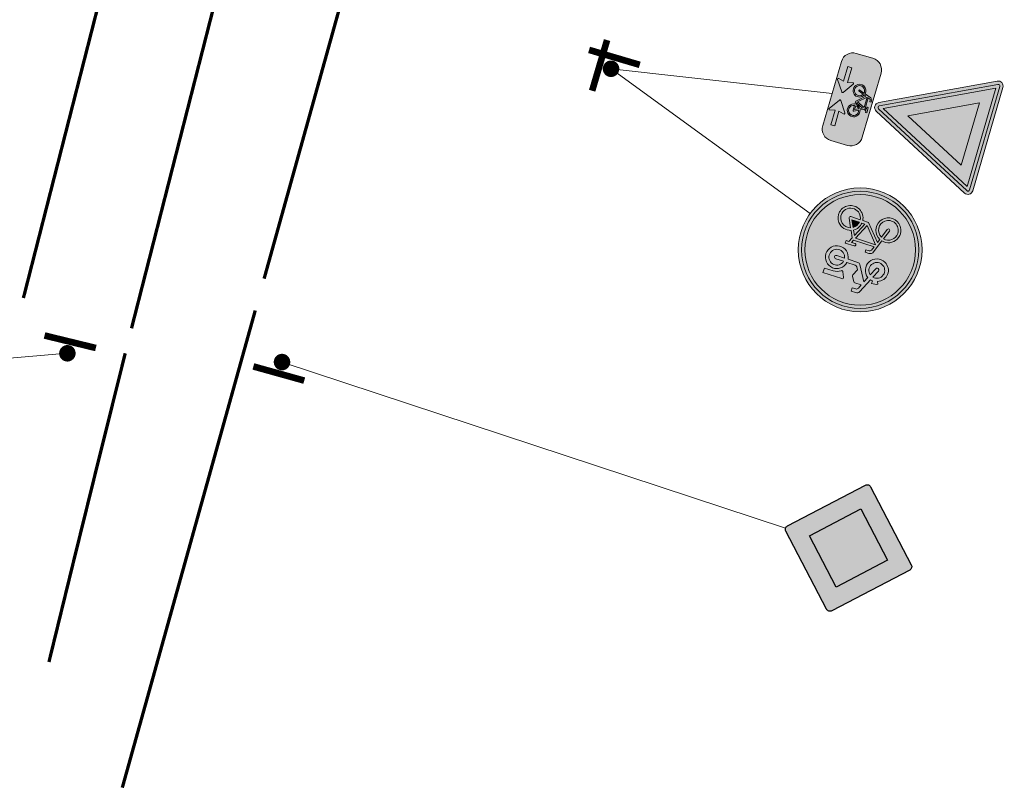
# Model space of a CAD drawing. Header units: metres. Extents: x 232695 to 233536, y 552964 to 554401.
# Tile 1 of 23: x 233099 to 233129, y 553252 to 553275. Entities that reach past the tile are written whole.
import ezdxf

# ---------------------------------------------------------------- set-up
doc = ezdxf.new("R2010")
doc.units = ezdxf.units.M
doc.linetypes.add('VW-1-1_STREEP', pattern=[2, 1, -1])
doc.linetypes.add('VW-3-3_STREEP', pattern=[6, 3, -3])
doc.layers.add('N-WE-VW-MARKERING_LANGS_STREEP_010-G', color=7, linetype='Continuous', true_color=0xffffff)
doc.layers.add('N-WE-VW-MARKERING_LANGS_STREEP_11_010-G', color=7, linetype='VW-1-1_STREEP', true_color=0xffffff)
doc.layers.add('N-WE-VW-MARKERING_LANGS_STREEP_33-G', color=7, linetype='VW-3-3_STREEP', lineweight=13, true_color=0xffffff)
for name, color, linetype, lineweight in [('N-WE-VW-VERKEERSTEKEN_BORD-AANPIJLING-T18', 7, 'Continuous', 13), ('N-WE-VW-VERKEERSTEKEN_BORD-S', 7, 'Continuous', 25), ('N-WE-VW-VERKEERSTEKEN_BORD_ONDERBORD-S', 7, 'Continuous', 25), ('N-WE-VW-VERKEERSTEKEN_PAAL-S', 7, 'Continuous', 25), ('N-WE-VW-VERKEERSTEKEN_PAAL_DUBBEL-S', 7, 'Continuous', 25)]:
    doc.layers.add(name, color=color, linetype=linetype, lineweight=lineweight)

# ---------------------------------------------------------------- blocks, each defined once
blk = doc.blocks.new('*U10')
at = {"const_width": 0.25, "flags": 128}
blk.add_lwpolyline([(0.1276787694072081, -0.01190561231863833, 1), (-0.1207321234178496, 0.01623738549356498, 1)], format="xyb", close=True, dxfattribs=at)
at = {"const_width": 0.2, "flags": 128}
blk.add_lwpolyline([(0.7578622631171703, -0.445603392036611), (-0.8319674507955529, -0.2654882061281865)], dxfattribs=at)
blk = doc.blocks.new('B01')
h = blk.add_hatch(color=255)
edge = h.paths.add_edge_path()
edge.add_line((0.520692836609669, 0.4914287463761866), (0.9914287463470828, 0.02069283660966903))
edge.add_arc((0.9707359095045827, -2.328306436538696e-10), 0.02926409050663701, -44.999999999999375, 44.999999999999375, ccw=False)
edge.add_line((0.9914287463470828, -0.02069283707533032), (0.5206928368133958, -0.4914287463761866))
edge.add_arc((0.5, -0.4707359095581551), 0.02926409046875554, 225.0000000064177, 314.99999999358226, ccw=False)
edge.add_line((0.4793071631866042, -0.4914287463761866), (0.008571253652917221, -0.02069283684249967))
edge.add_arc((0.02926409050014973, 0), 0.02926409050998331, 135.0000000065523, 224.9999999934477, ccw=False)
edge.add_line((0.008571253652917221, 0.02069283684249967), (0.4793071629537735, 0.4914287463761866))
edge.add_arc((0.4999999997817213, 0.4707359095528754), 0.02926409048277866, 44.999999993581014, 135.0000000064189, ccw=False)
h.paths.add_polyline_path([(0.4999999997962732, 0.3100910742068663), (0.8100910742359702, -2.328306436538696e-10), (0.5000000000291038, -0.3100910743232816), (0.189908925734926, 0)], flags=16)
at = {"true_color": 0xfad505}
blk.add_hatch(color=40, dxfattribs=at).paths.add_polyline_path([(0.4999999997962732, 0.3100910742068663), (0.8100910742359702, -2.328306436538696e-10), (0.5000000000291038, -0.3100910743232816), (0.189908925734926, 0)])
at = {"color": 250}
blk.add_lwpolyline([(0.520692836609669, 0.4914287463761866), (0.9914287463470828, 0.02069283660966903, -0.414213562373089), (0.9914287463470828, -0.02069283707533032), (0.5206928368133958, -0.4914287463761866, -0.4142135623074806), (0.4793071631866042, -0.4914287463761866), (0.008571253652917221, -0.02069283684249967, -0.414213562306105), (0.008571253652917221, 0.02069283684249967), (0.4793071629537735, 0.4914287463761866, -0.4142135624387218)], format="xyb", close=True, dxfattribs=at)
at = {"color": 40, "true_color": 0xfad505}
blk.add_lwpolyline([(0.4999999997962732, 0.3100910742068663), (0.8100910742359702, -2.328306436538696e-10), (0.5000000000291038, -0.3100910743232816), (0.189908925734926, 0)], close=True, dxfattribs=at)
blk = doc.blocks.new('N-SVW-VERKEERSTEKEN_BORD_G12A-SO')
at = {"true_color": 0x007dc8}
h = blk.add_hatch(color=152, dxfattribs=at)
h.dxf.hatch_style = 1
h.paths.add_polyline_path([(3.356918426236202, 1.154815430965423), (3.546040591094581, 1.219875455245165, 0.5778775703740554), (-2.833352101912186, 2.456545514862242), (-2.682239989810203, 2.325529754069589, -0.5778775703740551)])
h = blk.add_hatch(color=152, dxfattribs=at)
h.dxf.hatch_style = 1
h.paths.add_polyline_path([(-3.35, 0, 1), (3.35, 0, 1)])
h.paths.add_polyline_path([(-0.05489022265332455, 1.663209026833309), (-0.2368011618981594, 1.958814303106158, 0.2553060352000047), (-0.3137206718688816, 2.000828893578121), (-0.7132546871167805, 2.000828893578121), (-0.6119572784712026, 2.237174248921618, -0.3183027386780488), (-0.4769093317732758, 2.332838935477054), (-0.2574392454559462, 2.332838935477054), (-0.2574392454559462, 2.546676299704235), (-0.5331907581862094, 2.546676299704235, 0.3213273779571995), (-0.7639033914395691, 2.411628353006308), (-1.157804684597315, 1.528161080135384), (-1.287219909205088, 1.550646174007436), (-1.287219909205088, 1.719490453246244, 0.1068023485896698), (-1.664245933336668, 1.651943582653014), (-1.591112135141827, 1.494364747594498, 0.6710616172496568), (-1.655304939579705, 0.2490095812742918, 0.9483494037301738), (-0.9608425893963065, 1.449348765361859), (-0.8201619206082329, 1.775726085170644), (-0.2524832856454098, 0.8483395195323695, 0.2610761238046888), (-0.09990620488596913, 0.7628435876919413), (0.5247306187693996, 0.7628435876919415, 0.9315490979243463), (1.903419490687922, 0.8585082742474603, 0.9228273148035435), (0.5303633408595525, 0.9710711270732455), (0.00124606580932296, 0.9710710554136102, -0.2552017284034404), (-0.12239129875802, 1.038572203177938), (-0.2236887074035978, 1.196151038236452), (-0.04952293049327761, 1.572598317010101, 0.2513456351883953)], flags=16)
h.paths.add_polyline_path([(-1.234402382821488, 1.333895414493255), (-1.443895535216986, 0.8789584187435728, 1), (-1.254757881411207, 0.7918627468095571), (-1.045264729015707, 1.246799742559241, -0.8633696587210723), (-1.520287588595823, 0.4252713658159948, -0.929508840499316)], flags=0)
h.paths.add_polyline_path([(0.5190978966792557, 2.000828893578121), (1.717722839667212, 2.000828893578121), (1.717722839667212, 1.719490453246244), (1.16621981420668, 1.719490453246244, 0.1366086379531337), (0.7054305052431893, 1.559138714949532, -0.4856487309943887), (0.5866447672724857, 1.584396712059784), (0.4433471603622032, 1.890461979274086, -0.5265277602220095)], flags=16)
h.paths.add_polyline_path([(-0.5556418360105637, 0.04230770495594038), (-0.3305959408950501, 0.04254207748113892), (-0.3305959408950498, -0.1149909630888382), (-0.5275580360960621, -0.1149909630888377, 0.3458606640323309), (-0.6513101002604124, -0.1901433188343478), (-0.7413954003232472, -0.4301486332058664), (0.564113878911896, -0.4301486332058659), (0.6372934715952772, -0.2725697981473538), (0.4122135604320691, -0.2725697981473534, -1), (0.4122135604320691, -0.1149909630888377), (0.9917886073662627, -0.1149909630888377), (0.9917886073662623, -0.2725697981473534), (0.8060919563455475, -0.2725697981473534), (0.6823094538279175, -0.5482984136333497), (0.8904911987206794, -0.9534422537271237, -0.3180092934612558), (1.737378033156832, -1.177270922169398, -0.4761740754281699), (1.514794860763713, -2.321085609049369, -0.5293484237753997), (0.4009481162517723, -1.735657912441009), (0.04077446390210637, -1.735657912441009), (-0.8539353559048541, -0.7452605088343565), (-0.9327247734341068, -0.975973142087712, -0.427470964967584), (-0.5950982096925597, -2.017348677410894, -0.4733002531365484), (-1.738981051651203, -2.240034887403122, -0.7942654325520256), (-1.079015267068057, -0.9196917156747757), (-0.8089193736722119, -0.148787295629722, -0.3343475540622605)], flags=16)
h.paths.add_polyline_path([(1.689078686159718, 0.8832194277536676, -0.929508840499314), (0.7441778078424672, 0.7628435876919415), (1.245032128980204, 0.7628435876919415, 1), (1.245032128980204, 0.9710711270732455), (0.7441778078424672, 0.9710711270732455, -0.8633696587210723)], flags=0)
h.paths.add_polyline_path([(-0.7864113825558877, -0.5820489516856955), (0.4909800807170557, -0.5820489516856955), (0.06330535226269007, -1.527430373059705)], flags=0)
h.paths.add_polyline_path([(-1.135296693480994, -1.07727055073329), (-1.332258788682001, -1.634360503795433, 1.053204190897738), (-1.180312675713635, -1.679376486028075), (-0.988983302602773, -1.12791925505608, -0.5422541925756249), (-0.8795759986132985, -2.11751120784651, -0.6326380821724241), (-1.855575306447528, -1.6568455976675, -0.4799026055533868)], flags=0)
h.paths.add_polyline_path([(0.5979102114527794, -0.7283623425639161), (0.7498105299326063, -1.020989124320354, 0.2341669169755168), (0.4009481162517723, -1.578079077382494), (0.2096187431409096, -1.578079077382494)], flags=0)
h.paths.add_polyline_path([(0.8229901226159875, -1.167302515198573), (1.036804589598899, -1.578079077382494), (0.564113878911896, -1.578079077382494, -0.2160576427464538)], flags=0)
h.paths.add_polyline_path([(0.9636707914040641, -1.094122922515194, -0.5642606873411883), (1.744430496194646, -1.74783627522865, -0.3964878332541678), (1.099204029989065, -2.250804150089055, -0.3501344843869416), (0.564113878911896, -1.735657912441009), (1.166219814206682, -1.735657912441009, 0.5661508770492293), (1.233766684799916, -1.623095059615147)], flags=0)
at = {"true_color": 0xffffff}
h = blk.add_hatch(color=7, dxfattribs=at)
h.dxf.hatch_style = 1
h.paths.add_polyline_path([(-2.682239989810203, 2.325529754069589), (-2.531127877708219, 2.194513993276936, -0.5778775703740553), (3.167796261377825, 1.089755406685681), (3.356918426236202, 1.154815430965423, 0.5778775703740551)])
at = {"true_color": 0x007dc8}
h = blk.add_hatch(color=152, dxfattribs=at)
h.dxf.hatch_style = 1
h.paths.add_polyline_path([(-2.682239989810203, 2.325529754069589), (-2.833352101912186, 2.456545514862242, 0.1804943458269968), (-3.75, 0, 0.4142135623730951), (0, -3.75), (0, -3.55, -0.4142135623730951), (-3.55, 0, -0.1804943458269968)])
at = {"true_color": 0xffffff}
h = blk.add_hatch(color=7, dxfattribs=at)
h.dxf.hatch_style = 1
h.paths.add_polyline_path([(-0.05489022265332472, 1.663209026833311), (-0.2368011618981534, 1.958814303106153, 0.2553060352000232), (-0.3137206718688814, 2.000828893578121), (-0.713254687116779, 2.00082889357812), (-0.6119572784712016, 2.237174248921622, -0.3183027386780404), (-0.4769093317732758, 2.332838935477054), (-0.257439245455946, 2.332838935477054), (-0.257439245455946, 2.546676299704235), (-0.5331907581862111, 2.546676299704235, 0.3213273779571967), (-0.7639033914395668, 2.411628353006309), (-1.157804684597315, 1.528161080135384), (-1.287219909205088, 1.550646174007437), (-1.287219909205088, 1.719490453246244, 0.1068023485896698), (-1.664245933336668, 1.651943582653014), (-1.591112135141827, 1.494364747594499, 0.671061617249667), (-1.65530493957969, 0.2490095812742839, 0.9483494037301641), (-0.9608425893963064, 1.449348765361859), (-0.8201619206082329, 1.775726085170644), (-0.2518065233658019, 0.8472428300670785, 0.2591533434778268), (-0.09990620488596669, 0.7628435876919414), (0.5247306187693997, 0.7628435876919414, 0.9315490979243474), (1.903419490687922, 0.8585082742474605, 0.9228273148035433), (0.5303633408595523, 0.9710711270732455), (0.001391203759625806, 0.9710711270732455, -0.2554646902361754), (-0.1223912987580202, 1.038572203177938), (-0.2236887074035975, 1.196151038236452), (-0.04925750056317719, 1.573177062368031, 0.2495832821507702)])
h.paths.add_polyline_path([(-1.520287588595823, 0.425271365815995, -0.9295088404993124), (-1.234402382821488, 1.333895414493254), (-1.443895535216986, 0.8789584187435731, 1), (-1.254757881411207, 0.7918627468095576), (-1.045264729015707, 1.246799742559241, -0.8633696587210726)], flags=16)
h.paths.add_polyline_path([(1.689078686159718, 0.8832194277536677, -0.9295088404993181), (0.744177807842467, 0.7628435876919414), (1.245032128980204, 0.7628435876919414, 1), (1.245032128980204, 0.9710711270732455), (0.744177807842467, 0.9710711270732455, -0.8633696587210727)], flags=16)
h = blk.add_hatch(color=7, dxfattribs=at)
h.dxf.hatch_style = 1
h.paths.add_polyline_path([(-3.35, 0, -0.1804943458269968), (-2.531127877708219, 2.194513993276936), (-2.682239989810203, 2.325529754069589, 0.1804943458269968), (-3.55, 0, 0.4142135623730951), (0, -3.55), (0, -3.35, -0.4142135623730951)])
h = blk.add_hatch(color=7, dxfattribs=at)
h.dxf.hatch_style = 1
h.paths.add_polyline_path([(1.166219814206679, 1.719490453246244), (1.717722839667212, 1.719490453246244), (1.717722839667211, 2.000828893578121), (0.5190978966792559, 2.000828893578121, 0.5721557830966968), (0.4481691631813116, 1.880162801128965), (0.5866447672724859, 1.584396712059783, 0.4363209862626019), (0.6951614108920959, 1.551910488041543, -0.1401265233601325)])
at = {"true_color": 0x007dc8}
h = blk.add_hatch(color=152, dxfattribs=at)
h.dxf.hatch_style = 1
h.paths.add_polyline_path([(-1.045264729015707, 1.246799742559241), (-1.254757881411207, 0.7918627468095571, -1), (-1.443895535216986, 0.8789584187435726), (-1.234402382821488, 1.333895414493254, 0.9295088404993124), (-1.520287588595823, 0.425271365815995, 0.8633696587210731)])
h = blk.add_hatch(color=152, dxfattribs=at)
h.dxf.hatch_style = 1
h.paths.add_polyline_path([(3.75, 0, 0.08302223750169), (3.546040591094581, 1.219875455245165), (3.356918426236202, 1.154815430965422, -0.08302223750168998), (3.55, 0, -0.4142135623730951), (0, -3.55), (0, -3.75, 0.4142135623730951)])
h = blk.add_hatch(color=152, dxfattribs=at)
h.dxf.hatch_style = 1
h.paths.add_polyline_path([(0.744177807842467, 0.9710711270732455), (1.245032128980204, 0.9710711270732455, -1), (1.245032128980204, 0.7628435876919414), (0.744177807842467, 0.7628435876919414, 0.9295088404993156), (1.689078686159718, 0.8832194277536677, 0.8633696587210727)])
at = {"true_color": 0xffffff}
h = blk.add_hatch(color=7, dxfattribs=at)
h.dxf.hatch_style = 1
h.paths.add_polyline_path([(3.356918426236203, 1.154815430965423), (3.167796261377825, 1.08975540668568, -0.08302223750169), (3.35, 0, -0.4142135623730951), (0, -3.35), (0, -3.55, 0.4142135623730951), (3.55, 0, 0.08302223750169)])
h = blk.add_hatch(color=7, dxfattribs=at)
h.dxf.hatch_style = 1
h.paths.add_polyline_path([(0.6823094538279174, -0.5482984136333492), (0.8060919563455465, -0.2725697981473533), (0.9917886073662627, -0.2725697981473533), (0.9917886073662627, -0.1149909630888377), (0.412213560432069, -0.1149909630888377, 1), (0.412213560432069, -0.2725697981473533), (0.6372934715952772, -0.2725697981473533), (0.5641138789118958, -0.4301486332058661), (-0.7413954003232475, -0.4301486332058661), (-0.6513101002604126, -0.190143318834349, -0.3458606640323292), (-0.5275580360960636, -0.1149909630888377), (-0.3305959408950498, -0.1149909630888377), (-0.3305959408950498, 0.04254207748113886), (-0.5556418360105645, 0.04230770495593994, 0.3343475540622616), (-0.8089193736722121, -0.1487872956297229), (-1.079015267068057, -0.9196917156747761, 0.7942654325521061), (-1.738981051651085, -2.240034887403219, 0.4733002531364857), (-0.5950982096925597, -2.017348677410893, 0.427470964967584), (-0.932724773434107, -0.9759731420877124), (-0.853935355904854, -0.7452605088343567), (0.04077446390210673, -1.735657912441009), (0.4009481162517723, -1.735657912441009, 0.5293484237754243), (1.514794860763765, -2.321085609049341, 0.4761740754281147), (1.73737803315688, -1.177270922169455, 0.3180092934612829), (0.8904911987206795, -0.9534422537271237)])
h.paths.add_polyline_path([(-0.7864113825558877, -0.5820489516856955), (0.4909800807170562, -0.5820489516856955), (0.06330535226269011, -1.527430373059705)], flags=16)
h.paths.add_polyline_path([(-0.9889833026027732, -1.127919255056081, -0.5422541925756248), (-0.8795759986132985, -2.117511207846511, -0.6326380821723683), (-1.855575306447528, -1.656845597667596, -0.479902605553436), (-1.135296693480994, -1.07727055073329), (-1.332258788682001, -1.634360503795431, 1.053204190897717), (-1.180312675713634, -1.679376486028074)], flags=16)
h.paths.add_polyline_path([(0.5979102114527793, -0.7283623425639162), (0.7498105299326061, -1.020989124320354, 0.2341669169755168), (0.4009481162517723, -1.578079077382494), (0.2096187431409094, -1.578079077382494)], flags=16)
h.paths.add_polyline_path([(0.822990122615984, -1.167302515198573), (1.036804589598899, -1.578079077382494), (0.5641138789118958, -1.578079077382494, -0.2160576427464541)], flags=16)
h.paths.add_polyline_path([(0.5641138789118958, -1.735657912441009), (1.166219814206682, -1.735657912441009, 0.566150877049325), (1.233766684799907, -1.623095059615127), (0.9636707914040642, -1.094122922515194, -0.5642606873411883), (1.744430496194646, -1.74783627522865, -0.3964878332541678), (1.099204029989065, -2.250804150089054, -0.3501344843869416)], flags=16)
at = {"true_color": 0x007dc8}
h = blk.add_hatch(color=152, dxfattribs=at)
h.dxf.hatch_style = 1
h.paths.add_polyline_path([(0.4909800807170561, -0.5820489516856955), (-0.7864113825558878, -0.5820489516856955), (0.06330535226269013, -1.527430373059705)])
h = blk.add_hatch(color=152, dxfattribs=at)
h.dxf.hatch_style = 1
h.paths.add_polyline_path([(-1.180312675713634, -1.679376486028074, -1.05320419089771), (-1.332258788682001, -1.634360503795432), (-1.135296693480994, -1.07727055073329, 0.479902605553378), (-1.855575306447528, -1.656845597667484, 0.6326380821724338), (-0.8795759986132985, -2.117511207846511, 0.5422541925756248), (-0.9889833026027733, -1.12791925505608)])
h = blk.add_hatch(color=152, dxfattribs=at)
h.dxf.hatch_style = 1
h.paths.add_polyline_path([(0.2096187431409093, -1.578079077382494), (0.4009481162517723, -1.578079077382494, -0.2341669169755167), (0.7498105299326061, -1.020989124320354), (0.5979102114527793, -0.7283623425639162)])
h = blk.add_hatch(color=152, dxfattribs=at)
h.dxf.hatch_style = 1
h.paths.add_polyline_path([(0.5641138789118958, -1.735657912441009, 0.3501344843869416), (1.099204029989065, -2.250804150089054, 0.3964878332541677), (1.744430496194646, -1.74783627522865, 0.5642606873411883), (0.9636707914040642, -1.094122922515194), (1.291241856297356, -1.735657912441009)])
h = blk.add_hatch(color=152, dxfattribs=at)
h.dxf.hatch_style = 1
h.paths.add_polyline_path([(1.036804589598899, -1.578079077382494), (0.8229901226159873, -1.167302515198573, 0.2160576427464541), (0.5641138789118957, -1.578079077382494)])
at = {"color": 7, "lineweight": 0, "true_color": 0xffffff}
for points in [[(0.5303633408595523, 0.9710711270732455, -0.9228273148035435), (1.903419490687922, 0.8585082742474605, -0.931549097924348), (0.5247306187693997, 0.7628435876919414), (-0.09990620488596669, 0.7628435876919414, -0.2591533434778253), (-0.2518065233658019, 0.8472428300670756), (-0.8201619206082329, 1.775726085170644), (-0.9608425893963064, 1.449348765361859, -0.9483494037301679), (-1.655304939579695, 0.2490095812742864, -0.6710616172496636), (-1.591112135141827, 1.494364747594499), (-1.664245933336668, 1.651943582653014, -0.1068023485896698), (-1.287219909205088, 1.719490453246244), (-1.287219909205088, 1.550646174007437), (-1.157804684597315, 1.528161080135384), (-0.7639033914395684, 2.411628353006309, -0.3213273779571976), (-0.5331907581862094, 2.546676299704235), (-0.257439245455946, 2.546676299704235), (-0.257439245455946, 2.332838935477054), (-0.4769093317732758, 2.332838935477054, 0.3183027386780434), (-0.6119572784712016, 2.237174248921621), (-0.7132546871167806, 2.000828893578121), (-0.3137206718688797, 2.000828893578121, -0.2655979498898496), (-0.2349541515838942, 1.955812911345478), (-0.05489022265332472, 1.663209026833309, -0.2495832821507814), (-0.04925750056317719, 1.573177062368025), (-0.2236887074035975, 1.196151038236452), (-0.1223912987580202, 1.038572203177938, 0.2554646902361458), (0.001391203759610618, 0.9710711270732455)], [(1.717722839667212, 2.000828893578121), (0.5190978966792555, 2.000828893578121, 0.5265277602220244), (0.4433471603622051, 1.890461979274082), (0.5866447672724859, 1.584396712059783, 0.4856487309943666), (0.7054305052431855, 1.559138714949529, -0.1366086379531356), (1.166219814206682, 1.719490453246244), (1.717722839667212, 1.719490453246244)], [(-1.045264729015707, 1.246799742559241, -0.8633696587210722), (-1.520287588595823, 0.425271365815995, -0.9295088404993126), (-1.234402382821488, 1.333895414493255), (-1.443895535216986, 0.8789584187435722, 0.9999999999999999), (-1.254757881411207, 0.7918627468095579)], [(0.744177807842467, 0.9710711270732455, -0.8633696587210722), (1.689078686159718, 0.8832194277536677, -0.9295088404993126), (0.744177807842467, 0.7628435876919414), (1.245032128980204, 0.7628435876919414, 0.9999999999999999), (1.245032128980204, 0.9710711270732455)], [(0.6823094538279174, -0.5482984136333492), (0.8060919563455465, -0.2725697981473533), (0.9917886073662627, -0.2725697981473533), (0.9917886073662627, -0.1149909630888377), (0.412213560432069, -0.1149909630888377, 0.9999999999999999), (0.412213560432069, -0.2725697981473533), (0.6372934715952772, -0.2725697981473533), (0.5641138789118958, -0.4301486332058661), (-0.7413954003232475, -0.4301486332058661), (-0.6513101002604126, -0.1901433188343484, -0.3458606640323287), (-0.5275580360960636, -0.1149909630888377), (-0.3305959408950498, -0.1149909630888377), (-0.3305959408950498, 0.04254207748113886), (-0.5556418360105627, 0.04230770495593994, 0.3343475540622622), (-0.8089193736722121, -0.1487872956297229), (-1.079015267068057, -0.9196917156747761, 0.7942654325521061), (-1.738981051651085, -2.240034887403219, 0.4733002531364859), (-0.5950982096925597, -2.017348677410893, 0.4274709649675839), (-0.932724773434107, -0.9759731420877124), (-0.853935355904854, -0.7452605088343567), (0.04077446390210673, -1.735657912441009), (0.4009481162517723, -1.735657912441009, 0.5293484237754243), (1.514794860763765, -2.321085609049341, 0.4761740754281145), (1.73737803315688, -1.177270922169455, 0.3180092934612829), (0.8904911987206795, -0.9534422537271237)], [(-0.9889833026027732, -1.12791925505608, -0.5422541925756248), (-0.8795759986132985, -2.117511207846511, -0.6326380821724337), (-1.855575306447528, -1.656845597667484, -0.479902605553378), (-1.135296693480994, -1.07727055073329), (-1.332258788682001, -1.634360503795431, 1.053204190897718), (-1.180312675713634, -1.679376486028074)], [(0.5979102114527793, -0.7283623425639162), (0.2096187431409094, -1.578079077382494), (0.4009481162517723, -1.578079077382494, -0.2341669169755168), (0.7498105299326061, -1.020989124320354)], [(0.9636707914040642, -1.094122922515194, -0.5642606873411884), (1.744430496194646, -1.74783627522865, -0.3964878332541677), (1.099204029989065, -2.250804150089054, -0.3501344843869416), (0.5641138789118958, -1.735657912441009), (1.166219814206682, -1.735657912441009, 0.5661508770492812), (1.233766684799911, -1.623095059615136)], [(1.036804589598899, -1.578079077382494), (0.8229901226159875, -1.167302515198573, 0.2160576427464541), (0.5641138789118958, -1.578079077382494)]]:
    blk.add_lwpolyline(points, format="xyb", close=True, dxfattribs=at)
blk.add_lwpolyline([(0.4909800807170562, -0.5820489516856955), (-0.7864113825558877, -0.5820489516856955), (0.06330535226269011, -1.527430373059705)], close=True, dxfattribs=at)
at = {"color": 152, "lineweight": 0, "true_color": 0x007dc8}
blk.add_circle((0, 0), 3.75, dxfattribs=at)
at = {"color": 7, "lineweight": 0, "true_color": 0xffffff}
for radius in [3.55, 3.35]:
    blk.add_circle((0, 0), radius, dxfattribs=at)
blk = doc.blocks.new('*U12')
at = {"const_width": 0.1999999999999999, "flags": 128}
blk.add_lwpolyline([(-0.4442959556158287, -0.7522230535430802), (-0.2641807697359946, 0.8376066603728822)], dxfattribs=at)
at = {"const_width": 0.25, "flags": 128}
blk.add_lwpolyline([(-0.01059817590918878, -0.1220395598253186, 1), (0.01754482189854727, 0.1263713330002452, 1)], format="xyb", close=True, dxfattribs=at)
blk = doc.blocks.new('*U14')
at = {"const_width": 0.1999999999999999, "flags": 128}
blk.add_lwpolyline([(-0.4437291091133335, -0.7525592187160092), (-0.2648083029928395, 0.8374053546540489)], dxfattribs=at)
at = {"const_width": 0.25, "flags": 128}
blk.add_lwpolyline([(-0.01050486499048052, -0.1220500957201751, 1), (0.01745151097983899, 0.1263818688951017, 1)], format="xyb", close=True, dxfattribs=at)
blk = doc.blocks.new('N-SVW-VERKEERSTEKEN_BORD_B06-SO')
at = {"true_color": 0xff0000}
h = blk.add_hatch(color=1, dxfattribs=at)
h.dxf.hatch_style = 1
h.paths.add_polyline_path([(-3.532917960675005, 3.130425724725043), (-0.2683281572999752, -3.398753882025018, 0.2840790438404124), (-1.034694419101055e-16, -3.564589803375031), (-7.897650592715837e-17, -3.36458980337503, -0.2840790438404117), (-0.08944271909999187, -3.309311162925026), (-3.354032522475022, 3.219868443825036, -0.55753651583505), (-3.26458980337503, 3.364589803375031), (7.451103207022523e-16, 3.36458980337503), (7.140921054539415e-16, 3.56458980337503), (-3.26458980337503, 3.564589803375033, 0.5575365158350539)])
at = {"true_color": 0xffffff}
h = blk.add_hatch(color=7, dxfattribs=at)
h.dxf.hatch_style = 1
h.paths.add_polyline_path([(-0.08944271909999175, -3.309311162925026, 0.2840790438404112), (-1.89998808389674e-16, -3.36458980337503), (-3.724130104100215e-16, -3.04098300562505), (-3.10278640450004, 3.164589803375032), (3.875504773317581e-16, 3.164589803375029), (4.120434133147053e-16, 3.36458980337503), (-3.26458980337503, 3.364589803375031, 0.5575365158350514), (-3.354032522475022, 3.219868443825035)])
at = {"true_color": 0xff0000}
h = blk.add_hatch(color=1, dxfattribs=at)
h.dxf.hatch_style = 1
h.paths.add_polyline_path([(-3.93461030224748e-17, -3.040983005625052), (1.523414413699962e-16, -1.475735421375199), (-1.970162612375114, 2.46458980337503), (6.348921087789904e-16, 2.46458980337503), (7.206173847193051e-16, 3.164589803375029), (-3.102786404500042, 3.164589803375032)], flags=17)
h = blk.add_hatch(color=1, dxfattribs=at)
h.dxf.hatch_style = 1
h.paths.add_polyline_path([(7.451103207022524e-16, 3.364589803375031), (3.264589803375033, 3.36458980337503, -0.5575365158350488), (3.354032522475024, 3.219868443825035), (0.08944271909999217, -3.309311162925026, -0.2840790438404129), (-7.897650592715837e-17, -3.36458980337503), (-1.034694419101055e-16, -3.564589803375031, 0.2840790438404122), (0.2683281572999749, -3.398753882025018), (3.532917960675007, 3.130425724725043, 0.5575365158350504), (3.264589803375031, 3.56458980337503), (7.696032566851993e-16, 3.56458980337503)])
at = {"true_color": 0xffffff}
h = blk.add_hatch(color=7, dxfattribs=at)
h.dxf.hatch_style = 1
h.paths.add_polyline_path([(-1.503684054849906e-16, -3.040983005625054), (-1.89998808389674e-16, -3.36458980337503, 0.2840790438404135), (0.08944271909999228, -3.309311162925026), (3.354032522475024, 3.219868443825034, 0.5575365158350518), (3.264589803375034, 3.36458980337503), (6.340880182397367e-16, 3.364589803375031), (6.095950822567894e-16, 3.164589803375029), (3.102786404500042, 3.164589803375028)])
at = {"true_color": 0xff0000}
h = blk.add_hatch(color=1, dxfattribs=at)
h.dxf.hatch_style = 1
h.paths.add_polyline_path([(1.616504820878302e-17, -3.040983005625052), (3.102786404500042, 3.164589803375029), (7.761285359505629e-16, 3.164589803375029), (7.459144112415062e-16, 2.46458980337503), (1.970162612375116, 2.464589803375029), (1.523414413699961e-16, -1.4757354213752)], flags=17)
at = {"true_color": 0xffffff}
h = blk.add_hatch(color=7, dxfattribs=at)
h.dxf.hatch_style = 1
h.paths.add_polyline_path([(2.220446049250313e-16, -1.475735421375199), (1.970162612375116, 2.46458980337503), (-1.970162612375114, 2.464589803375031)])
at = {"color": 1, "lineweight": 0, "true_color": 0xff0000}
blk.add_lwpolyline([(-3.532917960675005, 3.130425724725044), (-0.2683281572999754, -3.398753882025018, 0.6180339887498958), (0.2683281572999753, -3.398753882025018), (3.532917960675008, 3.130425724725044, 0.5575365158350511), (3.26458980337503, 3.56458980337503), (-3.26458980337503, 3.564589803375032, 0.5575365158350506)], format="xyb", close=True, dxfattribs=at)
at = {"color": 7, "lineweight": 0, "true_color": 0xffffff}
blk.add_lwpolyline([(-3.354032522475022, 3.219868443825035), (-0.08944271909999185, -3.309311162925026, 0.6180339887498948), (0.08944271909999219, -3.309311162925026), (3.354032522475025, 3.219868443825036, 0.5575365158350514), (3.264589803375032, 3.36458980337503), (-3.26458980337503, 3.364589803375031, 0.5575365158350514)], format="xyb", close=True, dxfattribs=at)
for points in [[(-3.102786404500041, 3.164589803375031), (1.96576289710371e-16, -3.040983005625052), (3.102786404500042, 3.164589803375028)], [(-1.970162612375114, 2.46458980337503), (3.882638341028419e-16, -1.475735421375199), (1.970162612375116, 2.464589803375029)]]:
    blk.add_lwpolyline(points, close=True, dxfattribs=at)
blk = doc.blocks.new('N-SVW-VERKEERSTEKEN_BORD_ONDERBORD_OB503OB02-SO')
at = {"true_color": 0xffffff}
h = blk.add_hatch(color=7, dxfattribs=at)
h.dxf.hatch_style = 1
edge = h.paths.add_edge_path()
edge.add_line((2.749999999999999, -0.5240370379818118), (2.749999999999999, 0.5240370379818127))
edge.add_arc((2.024037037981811, 0.5240370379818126), 0.7259629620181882, 8.762305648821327e-15, 90.00000000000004)
edge.add_line((2.02403703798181, 1.250000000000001), (-2.02403703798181, 1.25))
edge.add_arc((-2.02403703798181, 0.5240370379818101), 0.7259629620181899, 90.00000000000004, 180)
edge.add_line((-2.75, 0.5240370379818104), (-2.749999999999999, -0.5240370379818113))
edge.add_arc((-2.02403703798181, -0.5240370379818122), 0.7259629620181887, 179.9999999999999, 269.9999999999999)
edge.add_line((-2.024037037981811, -1.250000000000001), (2.02403703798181, -1.25))
edge.add_arc((2.024037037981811, -0.5240370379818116), 0.7259629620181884, 269.9999999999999, 360)
at = {"true_color": 0x191919}
h = blk.add_hatch(color=250, dxfattribs=at)
h.dxf.hatch_style = 1
h.paths.add_polyline_path([(0.3650144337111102, 0.8653270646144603), (0.428808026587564, 1.007428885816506), (0.5245102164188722, 1.007428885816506), (0.5245102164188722, 1.088640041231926), (0.2258155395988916, 1.088640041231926, 1), (0.2258155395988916, 1.007428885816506), (0.34181461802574, 1.007428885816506), (0.3041001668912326, 0.9262177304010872), (-0.3687180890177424, 0.9262177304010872), (-0.3222909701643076, 1.049908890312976, -0.3458606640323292), (-0.2585130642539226, 1.088640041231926), (-0.1570050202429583, 1.088640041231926), (-0.1570050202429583, 1.169827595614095), (-0.2729865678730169, 1.169706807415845, 0.3343475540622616), (-0.4035178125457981, 1.071222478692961), (-0.5427167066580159, 0.6739226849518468, 0.7942654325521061), (-0.8828422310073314, -0.006540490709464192, 0.4733002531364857), (-0.2933211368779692, 0.1082249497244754, 0.427470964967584), (-0.4673232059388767, 0.6449170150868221), (-0.4267176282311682, 0.7638190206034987), (0.03438755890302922, 0.2533994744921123), (0.2200096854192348, 0.2533994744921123, 0.5293484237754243), (0.7940511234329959, -0.0483114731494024, 0.4761740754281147), (0.9087634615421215, 0.5411744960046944, 0.3180092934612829), (0.4723047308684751, 0.6565287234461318)])
h.paths.add_polyline_path([(-0.3919179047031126, 0.8479331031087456), (0.2664093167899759, 0.8479331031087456), (0.04599926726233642, 0.3607133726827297)], flags=16)
h.paths.add_polyline_path([(-0.4963170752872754, 0.5666087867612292, -0.5422541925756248), (-0.4399320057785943, 0.05660434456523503, -0.6326380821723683), (-0.9429312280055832, 0.2940168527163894, -0.479902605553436), (-0.5717223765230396, 0.5927115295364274), (-0.6732304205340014, 0.305604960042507, 1.053204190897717), (-0.5949221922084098, 0.2824051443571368)], flags=16)
h.paths.add_polyline_path([(0.3215177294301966, 0.7725278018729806), (0.3998023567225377, 0.6217171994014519, 0.2341669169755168), (0.2200096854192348, 0.3346106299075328), (0.1214045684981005, 0.3346106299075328)], flags=16)
h.paths.add_polyline_path([(0.4375168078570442, 0.5463118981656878), (0.547710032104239, 0.3346106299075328), (0.3041001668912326, 0.3346106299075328, -0.2160576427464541)], flags=16)
h.paths.add_polyline_path([(0.3041001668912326, 0.2533994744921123), (0.6144065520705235, 0.2533994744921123, 0.566150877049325), (0.649218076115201, 0.3114108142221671), (0.5100191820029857, 0.5840263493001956, -0.5642606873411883), (0.9123980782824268, 0.24712313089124, -0.3964878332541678), (0.5798687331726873, -0.0120906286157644, -0.3501344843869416)], flags=16)
h = blk.add_hatch(color=250, dxfattribs=at)
h.dxf.hatch_style = 1
edge = h.paths.add_edge_path()
edge.add_arc((-0.2853421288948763, -0.6727990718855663), 0.05083325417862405, -55.448851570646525, 55.31510418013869, ccw=False)
edge.add_line((-0.2565124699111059, -0.7146663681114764), (-0.9094041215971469, -1.165369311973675))
edge.add_arc((-0.9376108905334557, -1.124508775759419), 0.04965083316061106, 163.019556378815, 304.6180221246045, ccw=False)
edge.add_line((-0.9850971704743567, -1.110008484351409), (-0.9116658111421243, -0.79820332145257))
edge.add_line((-0.9116658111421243, -0.7982033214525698), (-1.830536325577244, -0.7982033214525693))
edge.add_line((-1.830536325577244, -0.7982033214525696), (-1.830536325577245, -0.547399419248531))
edge.add_line((-1.830536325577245, -0.547399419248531), (-0.9116658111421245, -0.5473994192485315))
edge.add_line((-0.9116658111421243, -0.5473994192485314), (-0.9850971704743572, -0.2344588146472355))
edge.add_arc((-0.9355171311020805, -0.2228248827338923), 0.05092669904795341, 59.152368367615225, 193.2055190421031, ccw=False)
edge.add_line((-0.9094041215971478, -0.1791025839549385), (-0.2564148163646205, -0.6309991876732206))
h = blk.add_hatch(color=250, dxfattribs=at)
h.dxf.hatch_style = 1
edge = h.paths.add_edge_path()
edge.add_arc((0.2853421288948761, -0.6727990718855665), 0.05083325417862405, 484.6848958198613, 595.4488515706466)
edge.add_line((0.2565124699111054, -0.7146663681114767), (0.9094041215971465, -1.165369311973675))
edge.add_arc((0.9376108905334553, -1.124508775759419), 0.04965083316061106, 235.3819778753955, 376.980443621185)
edge.add_line((0.9850971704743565, -1.110008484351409), (0.9116658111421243, -0.79820332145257))
edge.add_line((0.9116658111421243, -0.7982033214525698), (1.830536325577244, -0.7982033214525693))
edge.add_line((1.830536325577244, -0.7982033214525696), (1.830536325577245, -0.547399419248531))
edge.add_line((1.830536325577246, -0.5473994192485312), (0.9116658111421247, -0.5473994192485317))
edge.add_line((0.9116658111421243, -0.5473994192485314), (0.985097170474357, -0.2344588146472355))
edge.add_arc((0.9355171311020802, -0.2228248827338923), 0.05092669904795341, 346.794480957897, 480.8476316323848)
edge.add_line((0.9094041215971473, -0.1791025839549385), (0.2564148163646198, -0.6309991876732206))
at = {"color": 250, "lineweight": 0, "true_color": 0x191919}
for points in [[(2.749999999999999, -0.5240370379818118), (2.749999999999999, 0.5240370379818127, 0.4142135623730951), (2.02403703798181, 1.250000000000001), (-2.02403703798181, 1.25, 0.4142135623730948), (-2.75, 0.5240370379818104), (-2.749999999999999, -0.5240370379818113, 0.4142135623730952), (-2.024037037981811, -1.250000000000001), (2.02403703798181, -1.25, 0.4142135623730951)], [(0.3650144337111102, 0.8653270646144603), (0.4288080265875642, 1.007428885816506), (0.5245102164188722, 1.007428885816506), (0.5245102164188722, 1.088640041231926), (0.2258155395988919, 1.088640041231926, 0.9999999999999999), (0.2258155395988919, 1.007428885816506), (0.34181461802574, 1.007428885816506), (0.3041001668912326, 0.9262177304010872), (-0.3687180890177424, 0.9262177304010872), (-0.3222909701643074, 1.049908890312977, -0.3458606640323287), (-0.2585130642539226, 1.088640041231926), (-0.157005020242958, 1.088640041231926), (-0.157005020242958, 1.169827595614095), (-0.2729865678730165, 1.169706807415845, 0.3343475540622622), (-0.4035178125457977, 1.071222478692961), (-0.5427167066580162, 0.6739226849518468, 0.7942654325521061), (-0.8828422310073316, -0.006540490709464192, 0.4733002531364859), (-0.2933211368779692, 0.1082249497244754, 0.4274709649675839), (-0.4673232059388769, 0.6449170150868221), (-0.4267176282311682, 0.7638190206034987), (0.03438755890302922, 0.2533994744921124), (0.2200096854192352, 0.2533994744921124, 0.5293484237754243), (0.7940511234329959, -0.0483114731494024, 0.4761740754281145), (0.9087634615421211, 0.5411744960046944, 0.3180092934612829), (0.4723047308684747, 0.6565287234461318)], [(-0.4963170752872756, 0.5666087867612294, -0.5422541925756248), (-0.4399320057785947, 0.05660434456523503, -0.6326380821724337), (-0.9429312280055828, 0.2940168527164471, -0.479902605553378), (-0.5717223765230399, 0.5927115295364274), (-0.6732304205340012, 0.305604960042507, 1.053204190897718), (-0.59492219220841, 0.2824051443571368)], [(0.3215177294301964, 0.7725278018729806), (0.1214045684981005, 0.3346106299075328), (0.2200096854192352, 0.3346106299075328, -0.2341669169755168), (0.3998023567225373, 0.6217171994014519)], [(0.5100191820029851, 0.5840263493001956, -0.5642606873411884), (0.9123980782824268, 0.2471231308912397, -0.3964878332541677), (0.5798687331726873, -0.0120906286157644, -0.3501344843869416), (0.3041001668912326, 0.2533994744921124), (0.6144065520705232, 0.2533994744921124, 0.5661508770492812), (0.6492180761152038, 0.3114108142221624)], [(0.547710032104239, 0.3346106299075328), (0.4375168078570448, 0.5463118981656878, 0.2160576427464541), (0.3041001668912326, 0.3346106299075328)], [(-1.830536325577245, -0.547399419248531), (-0.9116658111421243, -0.5473994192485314), (-0.9850971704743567, -0.2344588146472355, -0.6622191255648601), (-0.9094041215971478, -0.1791025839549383), (-0.2564148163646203, -0.6309991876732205, -0.5240670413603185), (-0.2564148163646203, -0.7145989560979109), (-0.9094041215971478, -1.165369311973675, -0.7106529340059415), (-0.9850971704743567, -1.110008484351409), (-0.9116658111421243, -0.7982033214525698), (-1.830536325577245, -0.7982033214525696)], [(1.830536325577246, -0.5473994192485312), (0.9116658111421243, -0.5473994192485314), (0.9850971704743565, -0.2344588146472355, 0.6622191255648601), (0.9094041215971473, -0.1791025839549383), (0.2564148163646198, -0.6309991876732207, 0.5240670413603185), (0.2564148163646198, -0.7145989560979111), (0.9094041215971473, -1.165369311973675, 0.7106529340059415), (0.9850971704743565, -1.110008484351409), (0.9116658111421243, -0.7982033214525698), (1.830536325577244, -0.7982033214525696)]]:
    blk.add_lwpolyline(points, format="xyb", close=True, dxfattribs=at)
blk.add_lwpolyline([(0.2664093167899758, 0.8479331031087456), (-0.3919179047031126, 0.8479331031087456), (0.04599926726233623, 0.3607133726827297)], close=True, dxfattribs=at)

msp = doc.modelspace()

# ---------------------------------------------------------------- linework, layer by layer
at = {"layer": 'N-WE-VW-MARKERING_LANGS_STREEP_010-G', "const_width": 0.1, "flags": 128}
msp.add_lwpolyline([(233099.67094217, 553255.8154079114, -0.001721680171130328), (233101.9824453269, 553265.1635390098)], format="xyb", dxfattribs=at)
at = {"layer": 'N-WE-VW-MARKERING_LANGS_STREEP_11_010-G', "ltscale": 2, "const_width": 0.1, "flags": 128}
for points in [[(233098.8972324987, 553266.8369887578, -0.005885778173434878), (233107.3246741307, 553298.7419715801, -0.005885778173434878)], [(233102.1722851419, 553265.919203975, -0.005900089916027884), (233110.5985629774, 553297.8244903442, -0.005900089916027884)]]:
    msp.add_lwpolyline(points, format="xyb", dxfattribs=at)
at = {"layer": 'N-WE-VW-MARKERING_LANGS_STREEP_11_010-G', "ltscale": 2, "flags": 128}
msp.add_lwpolyline([(233110.7288895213, 553283.8050757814, 0.1, 0.1, 0.0003568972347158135), (233110.2178140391, 553281.8810235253, 0.1, 0.1, 0), (233106.1884655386, 553267.4227644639, 0, 0, 0)], format="xyseb", dxfattribs=at)
at = {"layer": 'N-WE-VW-MARKERING_LANGS_STREEP_33-G', "ltscale": 2, "const_width": 0.1, "flags": 128}
msp.add_lwpolyline([(233101.8931360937, 553252.010102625), (233105.9200074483, 553266.459473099)], dxfattribs=at)
at = {"layer": 'N-WE-VW-VERKEERSTEKEN_BORD-AANPIJLING-T18'}
for p, q in [((233122.7267162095, 553269.3972477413), (233116.7003637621, 553273.7799813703)), ((233123.3911612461, 553273.027375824), (233116.7003637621, 553273.7799813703)), ((233100.2296296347, 553265.1628194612), (233083.9308209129, 553263.7498731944)), ((233106.7303917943, 553264.8973530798), (233121.9833397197, 553259.8661784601))]:
    msp.add_line(p, q, dxfattribs=at)

# ---------------------------------------------------------------- block references
at = {"layer": 'N-WE-VW-VERKEERSTEKEN_BORD-S'}
for name, p, xscale, yscale, zscale, rotation in [('N-SVW-VERKEERSTEKEN_BORD_B06-SO', (233126.3977993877, 553272.1490829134), 0.4999999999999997, 0.4999999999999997, 0.4999999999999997, 253.7159697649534), ('N-SVW-VERKEERSTEKEN_BORD_G12A-SO', (233124.2431045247, 553268.2944370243), 0.4999999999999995, 0.4999999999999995, 0.4999999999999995, 161.9443543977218), ('B01', (233123.2925446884, 553257.3589923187), 3.999999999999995, 3.999999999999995, 3.999999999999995, 72.57270819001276)]:
    msp.add_blockref(name, p, dxfattribs=dict(at, xscale=xscale, yscale=yscale, zscale=zscale, rotation=rotation))
at = {"layer": 'N-WE-VW-VERKEERSTEKEN_BORD_ONDERBORD-S', "xscale": 0.4999999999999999, "yscale": 0.4999999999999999, "zscale": 0.4999999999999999, "rotation": 253.715969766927}
msp.add_blockref('N-SVW-VERKEERSTEKEN_BORD_ONDERBORD_OB503OB02-SO', (233123.9910884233, 553272.8521263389), dxfattribs=at)
at = {"layer": 'N-WE-VW-VERKEERSTEKEN_PAAL-S'}
for name, p, rotation in [('*U14', (233100.2279204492, 553265.1665388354), 262.7336808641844), ('*U10', (233106.726619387, 553264.8957643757), 350.8910661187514)]:
    msp.add_blockref(name, p, dxfattribs=dict(at, rotation=rotation))
at = {"layer": 'N-WE-VW-VERKEERSTEKEN_PAAL_DUBBEL-S'}
for name, p, rotation in [('*U12', (233116.6919930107, 553273.7772956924), 350.0346566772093), ('*U10', (233116.7003637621, 553273.7799813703), 170.0346566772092)]:
    msp.add_blockref(name, p, dxfattribs=dict(at, rotation=rotation))

doc.saveas('drawing.dxf')
